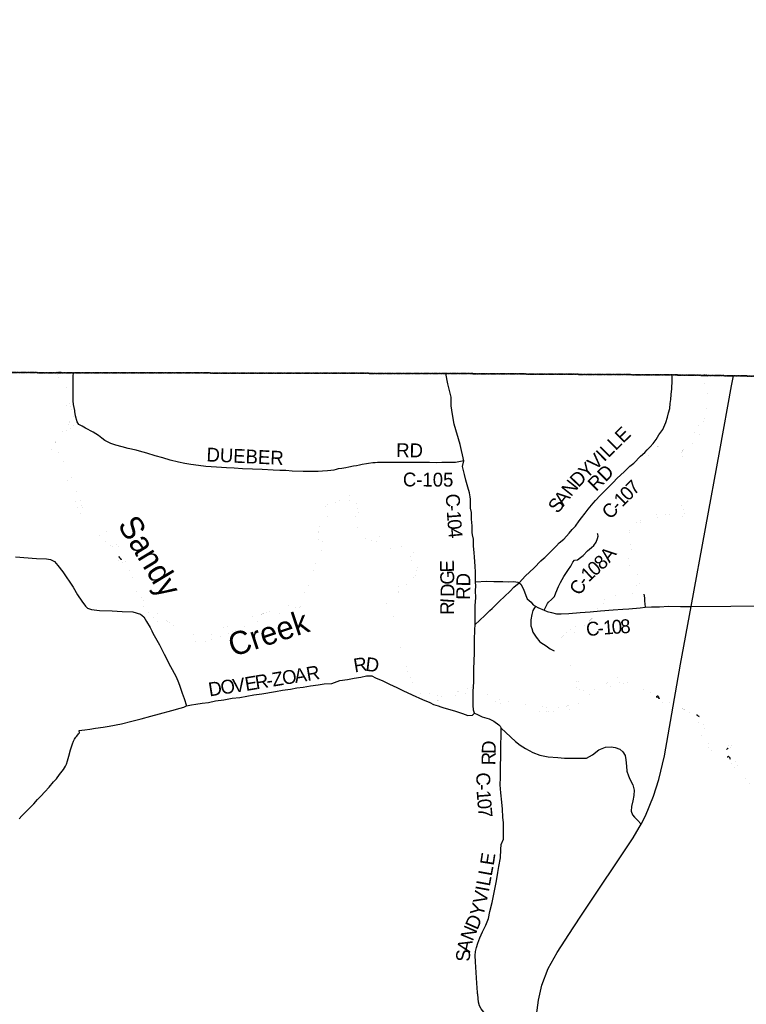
# Model space of a CAD drawing. Header units: feet. Extents: x 2045852 to 2423567, y 671180 to 1091522.
# Tile 97 of 101: x 2271494 to 2287229, y 954545 to 975887. Entities that reach past the tile are written whole.
import ezdxf
from ezdxf.enums import TextEntityAlignment as Align

# ---------------------------------------------------------------- set-up
doc = ezdxf.new("R2010")
doc.units = ezdxf.units.FT
doc.header["$MEASUREMENT"] = 0
for name, pattern in [('OhDOT_USTN3', [0.22, 0.165, -0.055]), ('rr2', [0]), ('stream', [1.4, 0.7, -0.1, 0.1, -0.1, 0.1, -0.1, 0.1, -0.1])]:
    doc.linetypes.add(name, pattern=pattern)
for name, color, linetype in [('GM_X_Adjacent_County', 7, 'OhDOT_USTN3'), ('GM_X_County', 7, 'OhDOT_USTN3'), ('GM_X_County_Road', 3, 'Continuous'), ('GM_X_County_Road_Text', 3, 'Continuous'), ('GM_X_Major_River', 5, 'stream'), ('GM_X_Major_River_Text', 5, 'Continuous'), ('GM_X_Rail_Line', 7, 'rr2'), ('GM_X_State_Route', 1, 'Continuous')]:
    doc.layers.add(name, color=color, linetype=linetype)
doc.styles.add('Style-font30', font='font30.shx')
doc.styles.add('Style-font31', font='font31.shx')

msp = doc.modelspace()

# ---------------------------------------------------------------- linework, layer by layer
at = {"layer": 'GM_X_Adjacent_County', "flags": 128}
msp.add_lwpolyline([(2299895, 1090831), (2301402, 1090840), (2307056, 1090903), (2313863, 1090917), (2318107, 1090974), (2324108, 1091056), (2326732, 1091091), (2326938, 1091094), (2328615, 1091117), (2328725, 1091118), (2331837, 1091161), (2333216, 1091180), (2335157, 1091206), (2341799, 1091296), (2342697, 1091308), (2345661, 1091348), (2348514, 1091386), (2352195, 1091435), (2355371, 1091477), (2358848, 1091522), (2358880, 1089100), (2358989, 1081862), (2359077, 1075795), (2359100, 1074264), (2359117, 1073113), (2359120, 1072859), (2359148, 1070979), (2359177, 1068988), (2359183, 1068625), (2359188, 1068297), (2359193, 1067908), (2359198, 1067596), (2359208, 1066892), (2359208, 1066873), (2359212, 1066652), (2359215, 1066419), (2359220, 1066098), (2359225, 1065775), (2359229, 1065456), (2359237, 1064898), (2359242, 1064614), (2359246, 1064329), (2359261, 1063309), (2359263, 1063113), (2359267, 1062870), (2359287, 1061492), (2359309, 1060000), (2359372, 1054688), (2359375, 1054438), (2359384, 1053642), (2359405, 1051846), (2359411, 1051373), (2359435, 1049379), (2359498, 1044029), (2359500, 1043884), (2359531, 1041219), (2359561, 1038682), (2359563, 1038569), (2359598, 1035611), (2359633, 1032629), (2359687, 1028035), (2359700, 1026946), (2359745, 1022879), (2359781, 1019525), (2359871, 1011833), (2360015, 1004509), (2360063, 1000779), (2360067, 1000349), (2360103, 996675), (2358035, 996668), (2357289, 996666), (2357095, 996665), (2356892, 996664), (2356359, 996658), (2355851, 996661), (2355627, 996660), (2355421, 996660), (2355204, 996659), (2354892, 996658), (2354604, 996657), (2354302, 996656), (2353877, 996655), (2353745, 996654), (2353507, 996653), (2353463, 996653), (2353260, 996652), (2353203, 996652), (2352940, 996651), (2351874, 996645), (2350868, 996644), (2348765, 996638), (2346532, 996634), (2344147, 996651), (2341957, 996662), (2338743, 996679), (2335510, 996692), (2333434, 996701), (2332100, 996700), (2329181, 996697), (2329152, 995411), (2329124, 994175), (2326840, 994249), (2326566, 994258), (2323302, 994364), (2318495, 994521), (2318418, 991580), (2318389, 990457), (2318357, 989169), (2318255, 985163), (2318188, 982547), (2318166, 981646), (2318061, 978159), (2317909, 973125), (2317887, 972409), (2317774, 968635), (2317750, 967874), (2315491, 967887), (2314260, 967896), (2311196, 967914), (2309088, 967943), (2304256, 968014), (2303811, 968017), (2303354, 968019), (2303003, 968024), (2302648, 968030), (2302233, 968036), (2301830, 968022), (2300069, 968049), (2296988, 968097), (2296526, 968104), (2292919, 968108), (2288216, 968150), (2287501, 968160), (2286951, 968168), (2285626, 968187), (2280722, 968218), (2272659, 968235), (2270238, 968238), (2265711, 968240), (2264331, 968240), (2260640, 968285), (2260946, 968539), (2261456, 968823), (2262477, 969650), (2262984, 969822), (2263502, 969934), (2264011, 970226), (2264085, 970742), (2263732, 971249), (2263225, 971652), (2263021, 971730), (2262781, 971821), (2262721, 971844), (2262214, 971872), (2261703, 971959), (2260105, 972490), (2259584, 972510), (2259079, 972653), (2258559, 972903), (2258050, 972955), (2257525, 973068), (2256998, 973008), (2256626, 972503), (2255796, 970471), (2255025, 968928), (2254521, 968572), (2253837, 968476), (2253355, 968407), (2252800, 968322), (2251259, 968089), (2245496, 967220), (2243670, 966925), (2240387, 966394), (2235785, 965650), (2235507, 965607), (2232817, 965186), (2232372, 965117), (2231408, 964969), (2231146, 964928), (2230233, 964788), (2224423, 963889), (2224410, 963887), (2223431, 963729), (2220392, 963239), (2216348, 962587), (2213677, 962155), (2211388, 961785), (2205329, 960811), (2204689, 960708), (2204662, 968294), (2204646, 972822), (2204646, 972877), (2204618, 980822), (2204600, 985576), (2204621, 987650), (2204548, 994125), (2204539, 995545), (2204528, 997304), (2204524, 998046), (2204498, 1002246), (2204460, 1006231), (2204446, 1007585), (2204396, 1012421), (2204391, 1012891), (2204405, 1018278), (2204394, 1019758), (2204396, 1020517), (2204379, 1020841), (2204391, 1021803), (2204388, 1022494), (2204388, 1022770), (2204388, 1022837), (2204387, 1023044), (2204303, 1026249), (2204359, 1029499), (2204344, 1030439), (2204262, 1034310), (2204255, 1035776), (2204229, 1040690), (2204199, 1046565), (2204184, 1049044), (2204131, 1055650), (2204109, 1058317), (2204108, 1058407), (2204102, 1059211), (2204097, 1059892), (2204085, 1062073), (2204074, 1062671), (2204592, 1062652), (2205426, 1062621), (2210381, 1062446), (2212081, 1062418), (2214252, 1062298), (2216024, 1062234), (2218716, 1062135), (2224371, 1061928), (2226221, 1061860), (2226856, 1061837), (2228638, 1061772), (2234873, 1061544), (2237828, 1061436), (2239174, 1061390), (2240259, 1061347), (2240479, 1061338), (2245773, 1061157), (2247613, 1061077), (2251064, 1060965), (2252022, 1060939), (2254917, 1060860), (2259350, 1060738), (2259905, 1060723), (2262136, 1060664), (2262585, 1060651), (2263022, 1060638), (2263374, 1060628), (2264164, 1060606), (2264721, 1060591), (2266030, 1060558), (2267009, 1060529), (2267101, 1064320), (2267106, 1064506), (2267184, 1067691), (2267224, 1068546), (2267310, 1072879), (2267407, 1076551), (2267570, 1083741), (2267583, 1084035), (2267594, 1084592), (2267628, 1085890), (2267674, 1087762), (2267711, 1089283), (2267778, 1090418), (2268200, 1090405), (2270733, 1090435), (2271751, 1090471), (2272585, 1090487), (2273842, 1090511), (2274067, 1090515), (2275300, 1090545), (2275354, 1090544), (2275965, 1090561), (2276111, 1090564), (2279737, 1090638), (2280571, 1090646), (2281184, 1090660), (2283974, 1090692), (2287536, 1090733), (2291695, 1090779), (2294190, 1090795), (2294565, 1090800), (2298147, 1090820), (2299145, 1090827)], close=True, dxfattribs=at)
at = {"layer": 'GM_X_County', "flags": 128}
msp.add_lwpolyline([(2243670, 966925), (2245496, 967220), (2251259, 968089), (2252800, 968322), (2253355, 968407), (2253837, 968476), (2254521, 968572), (2255025, 968928), (2255796, 970471), (2256626, 972503), (2256998, 973008), (2257525, 973068), (2258050, 972955), (2258559, 972903), (2259079, 972653), (2259584, 972510), (2260105, 972490), (2261703, 971959), (2262214, 971872), (2262721, 971844), (2262781, 971821), (2263021, 971730), (2263225, 971652), (2263732, 971249), (2264085, 970742), (2264011, 970226), (2263502, 969934), (2262984, 969822), (2262477, 969650), (2261456, 968823), (2260946, 968539), (2260640, 968285), (2264331, 968240), (2265711, 968240), (2270238, 968238), (2272659, 968235), (2280722, 968218), (2285626, 968187), (2286951, 968168), (2287501, 968160), (2288216, 968150), (2292919, 968108), (2296526, 968104), (2296479, 965356), (2296448, 963511), (2296423, 960870), (2296408, 958466), (2296367, 956057), (2296281, 950996), (2296177, 947051), (2296064, 942890), (2296028, 941568), (2295972, 939486), (2295916, 936962), (2299326, 936856), (2302575, 936812), (2308259, 936694), (2311710, 936593), (2311634, 933543), (2311541, 929080), (2311333, 919259), (2311306, 917826), (2311256, 915178), (2311236, 914088), (2311214, 912955), (2311204, 912098), (2311183, 910510), (2311162, 908662), (2311142, 906658), (2311136, 904416), (2311128, 901731), (2311015, 895934), (2310932, 888659), (2310895, 887022), (2310806, 880375), (2310724, 876069), (2310623, 872515), (2310623, 872508), (2310607, 871396), (2310502, 865439), (2310498, 865288), (2310398, 861026), (2310306, 856424), (2310248, 853220), (2310223, 851932), (2310214, 851520), (2310138, 848241), (2310114, 846712), (2310080, 844541), (2310027, 841184), (2307349, 841233), (2303948, 841296), (2299409, 841304), (2298984, 841309), (2298203, 841318), (2296152, 841341), (2293505, 841370), (2293396, 836726), (2293369, 835544), (2293369, 835523), (2293308, 832193), (2293233, 828059), (2293212, 825327), (2293118, 821627), (2293188, 821552), (2293117, 818552), (2293112, 818342), (2293053, 815903), (2293041, 815366), (2293031, 814619), (2293029, 814434), (2293026, 814182), (2293020, 810701), (2293017, 808570), (2288312, 808685), (2287694, 808712), (2286396, 808723), (2285052, 808754), (2284511, 808769), (2281941, 808765), (2278607, 808857), (2275865, 808932), (2274807, 808927), (2272383, 808997), (2271583, 809017), (2268756, 809074), (2267589, 809085), (2266460, 809129), (2265363, 809148), (2262276, 809213), (2258356, 809339), (2255913, 809419), (2251689, 809473), (2251380, 809474), (2247789, 809509), (2244622, 809597), (2241725, 809678), (2240904, 809686), (2239933, 809721), (2237881, 809768), (2235157, 809813), (2235108, 809832), (2235024, 809841), (2234824, 809845), (2234064, 809837), (2233946, 809839), (2233091, 809852), (2227551, 809935), (2226694, 809947), (2224069, 810043), (2222591, 810077), (2216385, 810247), (2216269, 810252), (2215989, 810263), (2213519, 810293), (2213627, 817102), (2213655, 818136), (2213726, 820713), (2213805, 823202), (2213815, 823503), (2213879, 825865), (2213899, 826592), (2213910, 827017), (2213920, 827376), (2213958, 828780), (2214067, 832866), (2214085, 833647), (2214161, 837071), (2214172, 837601), (2214173, 837651), (2214280, 842456), (2214325, 844752), (2214394, 848299), (2214406, 850297), (2214439, 851037), (2214443, 851558), (2214446, 852454), (2214462, 853287), (2214476, 853629), (2214493, 853816), (2214491, 853997), (2214499, 854314), (2214510, 854746), (2214525, 855349), (2214553, 855578), (2214547, 856204), (2214657, 859704), (2214652, 860056), (2214703, 861291), (2214685, 861780), (2214689, 861870), (2214692, 861891), (2214706, 862018), (2214722, 862314), (2214713, 862358), (2214760, 863784), (2213059, 863767), (2212338, 863778), (2207729, 863916), (2205877, 863971), (2201653, 864097), (2200260, 864139), (2197000, 864235), (2196205, 864256), (2196155, 864257), (2196092, 864258), (2195885, 864274), (2195196, 864286), (2194935, 864288), (2191445, 864378), (2189480, 864425), (2188982, 864436), (2188457, 864449), (2187922, 864462), (2187925, 864628), (2187948, 865755), (2187948, 866033), (2188007, 867963), (2188110, 871364), (2188124, 871834), (2188182, 873967), (2188318, 879030), (2188403, 882186), (2188476, 886476), (2188490, 887264), (2188495, 887582), (2188532, 889441), (2188560, 890861), (2188613, 891479), (2190605, 891425), (2191120, 891411), (2193461, 891346), (2197423, 891265), (2199208, 891260), (2199586, 891258), (2199593, 891663), (2199711, 897821), (2199775, 901222), (2199836, 904425), (2199869, 906089), (2199891, 907113), (2199947, 909708), (2200006, 912318), (2200087, 915212), (2200143, 917325), (2200155, 917813), (2200338, 924556), (2200392, 926843), (2200484, 930897), (2200489, 931164), (2200543, 933850), (2200339, 933858), (2200406, 936209), (2200436, 937271), (2200493, 940261), (2200529, 942562), (2200560, 945010), (2200580, 945814), (2200683, 949897), (2200730, 951733), (2200755, 952721), (2200835, 955808), (2200883, 957242), (2200924, 958023), (2200215, 958030), (2199395, 958038), (2199385, 959902), (2202793, 960436), (2203294, 960508), (2204689, 960708), (2205329, 960811), (2211388, 961785), (2213677, 962155), (2216348, 962587), (2220392, 963239), (2223431, 963729), (2224410, 963887), (2224423, 963889), (2230233, 964788), (2231146, 964928), (2231408, 964969), (2232372, 965117), (2232817, 965186), (2235507, 965607), (2235785, 965650), (2240387, 966394)], close=True, dxfattribs=at)
at = {"layer": 'GM_X_County_Road', "flags": 128}
for points in [[(2272689, 967396), (2272688, 967402), (2272687, 967413), (2272660, 967543), (2272655, 967627), (2272652, 967774), (2272655, 967896), (2272651, 968048), (2272654, 968157), (2272659, 968235)], [(2281114, 966324), (2281032, 966678), (2280906, 967123), (2280867, 967327), (2280838, 967520), (2280838, 967708), (2280763, 967994), (2280722, 968218)], [(2282310, 963680), (2282450, 963834), (2282536, 963912), (2282633, 964008), (2282781, 964160), (2282838, 964205), (2282865, 964230), (2282945, 964306), (2283049, 964408), (2283121, 964479), (2283179, 964546), (2283280, 964630), (2283394, 964757), (2283461, 964834), (2283530, 964911), (2283612, 965021), (2283664, 965089), (2283737, 965189), (2283807, 965280), (2283915, 965405), (2283961, 965463), (2284067, 965572), (2284168, 965678), (2284257, 965768), (2284348, 965856), (2284435, 965946), (2284588, 966090), (2284706, 966206), (2284792, 966277), (2284939, 966424), (2285032, 966502), (2285084, 966562), (2285146, 966625), (2285214, 966702), (2285275, 966789), (2285337, 966886), (2285421, 967006), (2285487, 967157), (2285521, 967275), (2285547, 967364), (2285572, 967460), (2285584, 967569), (2285592, 967655), (2285606, 967762), (2285617, 967885), (2285624, 968064), (2285626, 968113), (2285626, 968187)], [(2281114, 966324), (2280932, 966289), (2280787, 966286), (2280637, 966289), (2280527, 966285), (2280368, 966286), (2280152, 966290), (2280055, 966287), (2279921, 966288), (2279761, 966292), (2279568, 966290), (2279436, 966291), (2279317, 966286), (2279241, 966287), (2279195, 966283), (2279145, 966278), (2279049, 966267), (2279007, 966259), (2278911, 966244), (2278855, 966231), (2278789, 966219), (2278726, 966210), (2278622, 966187), (2278554, 966172), (2278468, 966159), (2278394, 966153), (2278346, 966134), (2278296, 966122), (2278234, 966119), (2278160, 966106), (2278048, 966101), (2277955, 966096), (2277825, 966093), (2277631, 966095), (2277396, 966101), (2277259, 966116), (2277131, 966118), (2276981, 966123), (2276748, 966135), (2276537, 966143), (2276317, 966153), (2276138, 966165), (2275973, 966171), (2275755, 966185), (2275526, 966201), (2275369, 966222), (2275197, 966244), (2275072, 966267), (2274934, 966296), (2274755, 966340), (2274594, 966387), (2274431, 966433), (2274244, 966492), (2274085, 966532), (2274013, 966553), (2273840, 966592), (2273713, 966629), (2273573, 966662), (2273470, 966701), (2273335, 966764), (2273276, 966819), (2273202, 966877), (2273085, 966948), (2272919, 967034), (2272847, 967074), (2272778, 967109), (2272738, 967169), (2272700, 967303), (2272689, 967396)], [(2281368, 963699), (2281365, 963911), (2281360, 964040), (2281344, 964236), (2281336, 964336), (2281325, 964474), (2281319, 964625), (2281303, 964719), (2281295, 964771), (2281295, 964915), (2281277, 965059), (2281276, 965204), (2281260, 965296), (2281255, 965418), (2281254, 965492), (2281246, 965544), (2281236, 965634), (2281202, 965752), (2281159, 965905), (2281128, 966030), (2281081, 966201), (2281114, 966324)], [(2282926, 963229), (2282944, 963263), (2283012, 963320), (2283078, 963387), (2283107, 963464), (2283160, 963601), (2283206, 963691), (2283276, 963818), (2283321, 963886), (2283380, 963973), (2283430, 964041), (2283475, 964132), (2283507, 964175), (2283573, 964180), (2283636, 964232), (2283698, 964275), (2283791, 964375), (2283877, 964447), (2283925, 964493), (2283981, 964564), (2284010, 964645), (2284020, 964692), (2284016, 964732), (2284007, 964749)], [(2271405, 964247), (2271858, 964210), (2272076, 964200), (2272161, 964183), (2272247, 964143), (2272323, 964058), (2272426, 963919), (2272649, 963589), (2272745, 963422), (2272838, 963283), (2272918, 963174), (2272965, 963131), (2273051, 963105), (2273219, 963079), (2273496, 963071), (2273710, 963058), (2273947, 963050), (2274107, 963000), (2274179, 962941), (2274242, 962846), (2274318, 962711), (2274357, 962638)], [(2281330, 961631), (2281330, 961692), (2281331, 961818), (2281339, 961980), (2281344, 962162), (2281344, 962167), (2281344, 962414), (2281344, 962512), (2281347, 962594), (2281350, 962665), (2281357, 962774), (2281449, 962862), (2281573, 962977), (2281677, 963084), (2281725, 963127), (2281778, 963174), (2281887, 963285), (2281994, 963382), (2282113, 963503), (2282193, 963587), (2282310, 963680)], [(2281357, 962774), (2281358, 962917), (2281358, 963065), (2281358, 963122), (2281357, 963190), (2281369, 963357), (2281367, 963516), (2281369, 963608), (2281368, 963699)], [(2281368, 963699), (2281602, 963716), (2281760, 963708), (2281808, 963706), (2281955, 963706), (2282081, 963703), (2282198, 963707), (2282283, 963695), (2282310, 963680)], [(2282310, 963680), (2282347, 963649), (2282404, 963541), (2282455, 963404), (2282486, 963337), (2282568, 963262), (2282586, 963239), (2282587, 963237)], [(2285007, 963435), (2285022, 963355), (2285027, 963283), (2285032, 963223), (2285041, 963153)], [(2282661, 963177), (2282609, 963079), (2282582, 962993), (2282565, 962882), (2282561, 962818), (2282566, 962749), (2282588, 962694), (2282605, 962612), (2282682, 962503), (2282757, 962403), (2282780, 962389)], [(2282587, 963237), (2282616, 963201), (2282661, 963177), (2282717, 963145), (2282851, 963091), (2282920, 963061), (2283011, 963038), (2283119, 963012), (2283223, 963011), (2283386, 963017), (2283629, 963039), (2283845, 963051), (2284070, 963072), (2284345, 963097), (2284555, 963107), (2284686, 963117), (2284928, 963136), (2285041, 963153), (2285173, 963158), (2285352, 963163), (2285543, 963173), (2285808, 963169), (2285927, 963168), (2285932, 963168), (2285934, 963168)], [(2282851, 963091), (2282897, 963174), (2282926, 963229)], [(2285934, 963168), (2286033, 963170)], [(2274357, 962638), (2274358, 962636), (2274407, 962542), (2274519, 962337), (2274624, 962131), (2274757, 961867), (2274876, 961658), (2274918, 961559), (2274954, 961461), (2275011, 961291), (2275053, 961172), (2275106, 961012)], [(2282780, 962389), (2282781, 962388), (2282895, 962318), (2282982, 962249), (2283066, 962207)], [(2275106, 961012), (2275106, 961012), (2275214, 961033), (2275312, 961050), (2275449, 961075), (2275585, 961087), (2275733, 961120), (2275917, 961148), (2276095, 961180), (2276260, 961197), (2276562, 961254), (2276738, 961278), (2277035, 961327), (2277187, 961353), (2277355, 961374), (2277495, 961408), (2277633, 961419), (2277793, 961445), (2277956, 961472), (2278090, 961488), (2278256, 961501), (2278428, 961561), (2278596, 961585), (2278740, 961612), (2278879, 961638), (2279005, 961663), (2279077, 961666), (2279119, 961666), (2279202, 961625), (2279355, 961558), (2279502, 961483), (2279663, 961411), (2279790, 961350), (2279997, 961251), (2280215, 961151), (2280374, 961087), (2280454, 961047), (2280553, 961012), (2280613, 960995), (2280655, 960979), (2280780, 960942), (2280911, 960907), (2281080, 960847), (2281202, 960806), (2281303, 960811), (2281341, 960856)], [(2281341, 960856), (2281319, 960918), (2281316, 961030), (2281317, 961328), (2281331, 961533), (2281330, 961630), (2281330, 961631)], [(2271485, 958567), (2271542, 958631), (2271592, 958682), (2271658, 958747), (2271737, 958828), (2271799, 958892), (2271876, 958981), (2271954, 959056), (2272037, 959153), (2272132, 959251), (2272228, 959364), (2272289, 959435), (2272358, 959525), (2272442, 959637), (2272485, 959707), (2272507, 959747), (2272532, 959824), (2272559, 959920), (2272596, 960061), (2272639, 960194), (2272661, 960250), (2272680, 960290), (2272708, 960333), (2272730, 960359), (2272771, 960406), (2272789, 960428), (2272783, 960482), (2272841, 960487), (2272901, 960497), (2273011, 960510), (2273135, 960532), (2273298, 960551), (2273432, 960572), (2273700, 960621), (2273926, 960679), (2274122, 960732), (2274334, 960790), (2274520, 960842), (2274788, 960914), (2274972, 960964), (2275052, 960989), (2275106, 961012)], [(2281341, 960856), (2281409, 960824), (2281506, 960777), (2281664, 960732), (2281763, 960681), (2281870, 960604), (2281896, 960576), (2281921, 960528)], [(2281411, 954778), (2281410, 954798), (2281393, 955002), (2281380, 955231), (2281363, 955468), (2281359, 955606), (2281365, 955693), (2281387, 955777), (2281414, 955873), (2281458, 955985), (2281517, 956113), (2281588, 956260), (2281644, 956404), (2281679, 956560), (2281725, 956749), (2281784, 957042), (2281821, 957224), (2281852, 957404), (2281872, 957529), (2281907, 957721), (2281913, 957898), (2281921, 958008), (2281971, 958121), (2281969, 958313), (2281970, 958475), (2281955, 958603), (2281949, 958774), (2281932, 958926), (2281912, 959132), (2281902, 959299), (2281905, 959461), (2281907, 959642), (2281916, 959981), (2281916, 960197), (2281921, 960340), (2281922, 960440), (2281923, 960486), (2281921, 960528)], [(2281921, 960528), (2281921, 960528), (2282024, 960435), (2282234, 960240), (2282331, 960161), (2282450, 960088), (2282604, 960005), (2282756, 959945), (2282939, 959912), (2283148, 959892), (2283289, 959878), (2283457, 959883), (2283643, 959877), (2283772, 959882), (2283901, 959954), (2284035, 960059), (2284181, 960115), (2284301, 960128), (2284391, 960113), (2284492, 960072), (2284555, 960014), (2284605, 959938), (2284622, 959846), (2284638, 959706), (2284643, 959598), (2284678, 959496), (2284710, 959428), (2284770, 959304), (2284801, 959184), (2284792, 959070), (2284771, 958955), (2284742, 958833), (2284733, 958735), (2284762, 958653), (2284812, 958599), (2284871, 958539), (2284952, 958451)], [(2281462, 953935), (2281465, 953945), (2281477, 953962), (2281523, 954027), (2281580, 954095), (2281606, 954167), (2281612, 954212), (2281612, 954252), (2281591, 954316), (2281546, 954378), (2281490, 954449), (2281454, 954509), (2281431, 954593), (2281413, 954758), (2281411, 954778)]]:
    msp.add_lwpolyline(points, dxfattribs=at)
at = {"layer": 'GM_X_Major_River'}
for p, q in [((2272393, 968238), (2272296, 968238)), ((2286390, 968178), (2286313, 968179)), ((2273698, 964181), (2273644, 964245)), ((2285318, 961229), (2285281, 961213)), ((2285281, 961213), (2285349, 961176)), ((2285349, 961176), (2285318, 961229)), ((2286219, 960770), (2286158, 960816)), ((2286836, 960097), (2286800, 960066)), ((2286847, 959915), (2286816, 959900)), ((2286891, 959875), (2286847, 959915)), ((2286874, 959864), (2286891, 959875))]:
    msp.add_line(p, q, dxfattribs=at)
at = {"layer": 'GM_X_Major_River', "ltscale": 0.333, "const_width": 0.18, "flags": 128}
for points in [[(2272296, 968238), (2272332, 968164), (2272356, 968100), (2272386, 968038), (2272417, 967972), (2272435, 967912), (2272441, 967862), (2272448, 967802), (2272462, 967734), (2272478, 967670), (2272487, 967606), (2272497, 967542), (2272509, 967478), (2272540, 967410), (2272564, 967344), (2272588, 967276), (2272589, 967216), (2272573, 967150), (2272553, 967100), (2272488, 967049), (2272420, 967021), (2272358, 967005), (2272292, 966982), (2272228, 966962), (2272183, 966908), (2272169, 966843), (2272163, 966779), (2272164, 966715), (2272174, 966637), (2272180, 966579), (2272189, 966525), (2272207, 966453), (2272235, 966387), (2272324, 966252), (2272374, 966182), (2272421, 966118), (2272459, 966052), (2272489, 965990), (2272508, 965932), (2272536, 965865), (2272558, 965809), (2272588, 965747), (2272611, 965677), (2272633, 965623), (2272651, 965555), (2272676, 965485), (2272710, 965399), (2272741, 965325), (2272763, 965271), (2272793, 965203), (2272828, 965137), (2272888, 965076), (2272999, 964944), (2273053, 964890), (2273105, 964825), (2273151, 964765), (2273216, 964719), (2273266, 964676), (2273330, 964612), (2273388, 964556), (2273455, 964494), (2273519, 964443), (2273559, 964383), (2273578, 964321), (2273592, 964247), (2273596, 964183), (2273601, 964129), (2273609, 964077), (2273621, 964001), (2273638, 963921), (2273660, 963859), (2273690, 963807), (2273735, 963729), (2273769, 963659), (2273799, 963593), (2273848, 963524), (2273894, 963454), (2273954, 963384), (2274017, 963320), (2274087, 963251), (2274147, 963201), (2274194, 963147), (2274232, 963091), (2274298, 963022), (2274357, 962958), (2274429, 962896), (2274485, 962835), (2274545, 962779), (2274604, 962731), (2274666, 962674), (2274730, 962636), (2274780, 962610), (2274846, 962570), (2274917, 962539), (2274975, 962519), (2275031, 962497), (2275095, 962472), (2275173, 962440), (2275223, 962422), (2275293, 962409), (2275357, 962405)], [(2275506, 962532), (2275440, 962540), (2275386, 962541), (2275326, 962539), (2275222, 962559), (2275148, 962586), (2275088, 962614), (2275028, 962646), (2274974, 962671), (2274904, 962699), (2274852, 962731), (2274799, 962758), (2274741, 962806), (2274669, 962860), (2274607, 962893), (2274549, 962943), (2274478, 963009), (2274412, 963062), (2274342, 963122), (2274277, 963176), (2274219, 963246), (2274167, 963309), (2274110, 963381), (2274058, 963445), (2274018, 963515), (2273991, 963589), (2273971, 963659), (2273945, 963728), (2273930, 963788), (2273904, 963856), (2273874, 963920), (2273843, 963988), (2273817, 964050), (2273797, 964106), (2273776, 964172), (2273744, 964242), (2273724, 964312), (2273703, 964366), (2273661, 964428), (2273609, 964499), (2273574, 964559), (2273504, 964643), (2273446, 964707), (2273391, 964778), (2273339, 964824), (2273277, 964886), (2273202, 964943), (2273138, 964989), (2273080, 965049), (2273014, 965106), (2272953, 965170), (2272895, 965232), (2272865, 965296), (2272844, 965352), (2272824, 965406), (2272804, 965464), (2272776, 965528), (2272755, 965581), (2272735, 965639), (2272717, 965709), (2272704, 965765), (2272682, 965841), (2272648, 965901), (2272623, 965971), (2272583, 966039), (2272549, 966105), (2272512, 966183), (2272470, 966247), (2272436, 966302), (2272397, 966368), (2272365, 966422), (2272337, 966478), (2272306, 966542), (2272280, 966612), (2272270, 966676), (2272269, 966748), (2272275, 966816), (2272293, 966884), (2272338, 966948), (2272406, 966957), (2272476, 966969), (2272544, 966998), (2272616, 967038), (2272669, 967086), (2272693, 967153), (2272687, 967221), (2272666, 967287), (2272640, 967347), (2272626, 967417), (2272611, 967483), (2272587, 967550), (2272567, 967618), (2272556, 967684), (2272544, 967754), (2272534, 967820), (2272505, 967890), (2272491, 967964), (2272474, 968024), (2272456, 968094), (2272424, 968166), (2272393, 968238)], [(2286313, 968179), (2286316, 968080), (2286318, 967954), (2286316, 967902), (2286311, 967825), (2286301, 967753), (2286298, 967699), (2286292, 967637), (2286287, 967559), (2286280, 967506), (2286270, 967456), (2286258, 967406), (2286251, 967344), (2286240, 967275), (2286222, 967215), (2286211, 967163), (2286191, 967109), (2286173, 967058), (2286142, 966988), (2286107, 966915), (2286067, 966845), (2286029, 966794), (2285998, 966742), (2285950, 966685), (2285917, 966631), (2285865, 966576), (2285832, 966510), (2285790, 966455), (2285732, 966397), (2285671, 966340), (2285613, 966279), (2285548, 966237), (2285488, 966194), (2285426, 966141), (2285425, 966075), (2285433, 966025), (2285446, 965955), (2285463, 965883), (2285469, 965823), (2285470, 965773), (2285496, 965705), (2285537, 965627), (2285572, 965561), (2285606, 965485), (2285663, 965412), (2285714, 965346), (2285757, 965278), (2285775, 965206), (2285712, 965158), (2285639, 965159), (2285571, 965162), (2285503, 965160), (2285435, 965165), (2285367, 965160), (2285297, 965156), (2285229, 965147), (2285165, 965130), (2285097, 965110), (2285027, 965071), (2284955, 965048), (2284887, 965011), (2284816, 964961), (2284756, 964894), (2284715, 964827), (2284691, 964767), (2284678, 964713), (2284662, 964650), (2284653, 964576), (2284657, 964490), (2284664, 964438), (2284669, 964372), (2284670, 964250), (2284672, 964182), (2284679, 964115), (2284698, 964045), (2284706, 963995), (2284729, 963925), (2284759, 963858), (2284794, 963786), (2284827, 963724), (2284845, 963656), (2284844, 963606), (2284826, 963537), (2284801, 963487), (2284739, 963422), (2284675, 963404), (2284609, 963407), (2284539, 963408), (2284511, 963414)], [(2286342, 967284), (2286357, 967357), (2286369, 967421), (2286382, 967489), (2286385, 967554), (2286391, 967620), (2286392, 967676), (2286392, 967726), (2286389, 967792), (2286386, 967870), (2286386, 967926), (2286383, 967990), (2286385, 968041), (2286388, 968093), (2286390, 968178)], [(2283319, 962481), (2283315, 962485), (2283370, 962541), (2283440, 962574), (2283506, 962597), (2283568, 962640), (2283638, 962702), (2283707, 962751), (2283761, 962786), (2283825, 962848), (2283890, 962913), (2283950, 962978), (2284019, 963047), (2284069, 963111), (2284108, 963178), (2284160, 963246), (2284227, 963291), (2284293, 963328), (2284359, 963347), (2284431, 963339), (2284496, 963344), (2284564, 963339), (2284636, 963331), (2284698, 963332), (2284762, 963340), (2284822, 963379), (2284869, 963442), (2284893, 963512), (2284910, 963582), (2284912, 963632), (2284907, 963701), (2284897, 963751), (2284876, 963823), (2284859, 963889), (2284845, 963957), (2284826, 964029), (2284816, 964079), (2284791, 964153), (2284776, 964207), (2284766, 964267), (2284749, 964335), (2284739, 964391), (2284732, 964441), (2284730, 964495), (2284727, 964563), (2284726, 964627), (2284726, 964691), (2284745, 964754), (2284781, 964804), (2284818, 964858), (2284876, 964921), (2284936, 964980), (2285007, 965013), (2285075, 965049), (2285141, 965076), (2285209, 965087), (2285277, 965091), (2285345, 965104), (2285398, 965098), (2285462, 965099), (2285528, 965094), (2285590, 965098), (2285654, 965105), (2285726, 965098), (2285796, 965094), (2285856, 965117), (2285886, 965179), (2285873, 965253), (2285844, 965319), (2285790, 965385), (2285733, 965456), (2285680, 965526), (2285638, 965590), (2285593, 965658), (2285556, 965723), (2285531, 965795), (2285521, 965845), (2285508, 965915), (2285496, 965983), (2285485, 966054), (2285487, 966112), (2285536, 966170), (2285602, 966203), (2285666, 966248), (2285720, 966274), (2285775, 966335), (2285837, 966406), (2285884, 966458), (2285922, 966525), (2285965, 966585), (2286027, 966658), (2286086, 966725), (2286140, 966781), (2286179, 966848), (2286219, 966912), (2286238, 966975), (2286262, 967035), (2286289, 967110), (2286307, 967168), (2286322, 967218), (2286342, 967284)], [(2280037, 964312), (2280001, 964376), (2279943, 964429), (2279874, 964463), (2279812, 964469), (2279750, 964468), (2279680, 964482), (2279610, 964495), (2279548, 964523), (2279478, 964571), (2279412, 964622), (2279346, 964652), (2279272, 964688), (2279204, 964689), (2279137, 964705), (2279075, 964725), (2279007, 964788), (2278965, 964856), (2278930, 964926), (2278900, 964994), (2278884, 965048), (2278869, 965110), (2278847, 965182), (2278829, 965246), (2278812, 965320), (2278798, 965386), (2278770, 965452), (2278721, 965517), (2278655, 965569), (2278585, 965613), (2278523, 965636), (2278471, 965634), (2278407, 965606), (2278351, 965577), (2278285, 965531), (2278246, 965481), (2278184, 965420), (2278146, 965366), (2278103, 965306), (2278067, 965239), (2278047, 965175), (2278028, 965101), (2278006, 965031), (2277993, 964967), (2277977, 964899), (2277973, 964838), (2277972, 964768), (2277966, 964700), (2277962, 964650), (2277955, 964588), (2277951, 964526), (2277939, 964464), (2277928, 964400), (2277926, 964330), (2277924, 964252), (2277917, 964200), (2277903, 964121), (2277887, 964047), (2277874, 963981), (2277854, 963915), (2277829, 963839), (2277807, 963788), (2277775, 963718), (2277750, 963652), (2277736, 963594), (2277696, 963522), (2277669, 963471), (2277629, 963419), (2277587, 963357), (2277545, 963305), (2277468, 963256), (2277414, 963232), (2277342, 963201), (2277268, 963191), (2277202, 963184), (2277150, 963170), (2277083, 963140), (2277017, 963115), (2276957, 963079), (2276903, 963059), (2276849, 963032), (2276787, 963026), (2276719, 962992), (2276650, 962973), (2276584, 962957), (2276530, 962942), (2276460, 962916), (2276386, 962886), (2276320, 962871), (2276250, 962845), (2276183, 962826), (2276115, 962792), (2276057, 962770), (2275985, 962737), (2275911, 962707), (2275845, 962670), (2275776, 962630), (2275724, 962601), (2275670, 962561), (2275592, 962541), (2275506, 962532)], [(2276162, 962644), (2276157, 962654), (2276233, 962690), (2276291, 962713), (2276359, 962743), (2276435, 962770), (2276517, 962792), (2276592, 962819), (2276654, 962847), (2276724, 962881), (2276784, 962904), (2276860, 962930), (2276928, 962947), (2277003, 962973), (2277057, 962991), (2277127, 963022), (2277215, 963056), (2277285, 963069), (2277337, 963087), (2277403, 963120), (2277478, 963142), (2277556, 963146), (2277624, 963183), (2277680, 963249), (2277719, 963318), (2277749, 963368), (2277783, 963436), (2277800, 963496), (2277822, 963564), (2277848, 963615), (2277869, 963689), (2277887, 963765), (2277909, 963835), (2277934, 963911), (2277948, 963979), (2277959, 964044), (2277973, 964098), (2277993, 964172), (2278004, 964236), (2278010, 964290), (2278018, 964356), (2278029, 964416), (2278037, 964476), (2278049, 964551), (2278054, 964601), (2278062, 964665), (2278074, 964715), (2278092, 964769), (2278103, 964823), (2278111, 964879), (2278117, 964947), (2278126, 965013), (2278144, 965084), (2278168, 965136), (2278195, 965204), (2278227, 965274), (2278268, 965337), (2278316, 965399), (2278380, 965459), (2278446, 965486), (2278517, 965512), (2278580, 965499), (2278648, 965455), (2278698, 965381), (2278724, 965315), (2278739, 965245), (2278751, 965177), (2278762, 965107), (2278778, 965037), (2278792, 964967), (2278809, 964901), (2278829, 964829), (2278867, 964765), (2278916, 964702), (2278966, 964640), (2279030, 964618), (2279094, 964605), (2279154, 964589), (2279208, 964589), (2279274, 964572), (2279338, 964562), (2279398, 964526), (2279471, 964471), (2279539, 964427), (2279607, 964413), (2279679, 964416), (2279753, 964408), (2279823, 964403), (2279887, 964383), (2279935, 964315), (2279962, 964247), (2279976, 964177), (2279986, 964113), (2279981, 964041), (2279981, 963991), (2279955, 963927), (2279922, 963857), (2279870, 963794), (2279804, 963724), (2279763, 963673), (2279713, 963611)], [(2273644, 964245), (2273622, 964193), (2273637, 964123), (2273659, 964051), (2273681, 963983), (2273712, 963919), (2273726, 963867), (2273756, 963801), (2273785, 963736), (2273823, 963668), (2273869, 963600), (2273885, 963656), (2273857, 963720), (2273830, 963786)], [(2280779, 961257), (2280711, 961233), (2280643, 961216), (2280579, 961224), (2280513, 961235), (2280443, 961243), (2280383, 961269), (2280323, 961318), (2280271, 961384), (2280204, 961454), (2280150, 961518), (2280114, 961581), (2280049, 961653), (2280027, 961719), (2280003, 961781), (2279982, 961833), (2279962, 961901), (2279942, 961971), (2279925, 962023), (2279905, 962093), (2279893, 962167), (2279878, 962239), (2279854, 962297), (2279826, 962361), (2279807, 962433), (2279787, 962484), (2279759, 962554), (2279732, 962618), (2279702, 962684), (2279688, 962742), (2279653, 962814), (2279619, 962884), (2279603, 962936), (2279580, 963014), (2279564, 963096), (2279549, 963166), (2279551, 963230), (2279563, 963292), (2279604, 963354), (2279638, 963405), (2279686, 963467), (2279749, 963529), (2279815, 963584), (2279863, 963636), (2279918, 963696), (2279980, 963745), (2280032, 963791), (2280070, 963861), (2280089, 963928), (2280107, 963994), (2280115, 964044), (2280112, 964118), (2280096, 964184), (2280070, 964248), (2280037, 964312)], [(2273830, 963786), (2273820, 963790), (2273798, 963854), (2273790, 963922), (2273763, 963990), (2273733, 964056), (2273719, 964120), (2273698, 964181)], [(2279713, 963611), (2279659, 963547), (2279594, 963482), (2279534, 963432), (2279486, 963376), (2279461, 963309), (2279451, 963259), (2279439, 963193), (2279444, 963123), (2279454, 963059), (2279482, 962997), (2279497, 962927), (2279503, 962877), (2279544, 962737), (2279582, 962672), (2279608, 962606), (2279633, 962550), (2279679, 962488), (2279701, 962436), (2279734, 962366), (2279746, 962296), (2279754, 962230), (2279789, 962160), (2279809, 962096), (2279829, 962022), (2279846, 961954), (2279858, 961890), (2279874, 961824), (2279903, 961750), (2279939, 961689), (2279959, 961623), (2279984, 961553), (2280026, 961489), (2280056, 961417), (2280115, 961343), (2280171, 961284), (2280227, 961232), (2280294, 961188), (2280360, 961162), (2280428, 961141), (2280478, 961131), (2280554, 961130), (2280620, 961134), (2280676, 961138), (2280802, 961194)], [(2284511, 963414), (2284447, 963414), (2284395, 963407), (2284331, 963396), (2284277, 963374), (2284209, 963349), (2284141, 963302), (2284068, 963240), (2284030, 963175), (2283981, 963104), (2283935, 963040), (2283869, 962983), (2283808, 962918), (2283756, 962870), (2283689, 962827), (2283617, 962786), (2283555, 962744), (2283487, 962707), (2283421, 962666), (2283356, 962619), (2283288, 962569), (2283242, 962508), (2283207, 962448), (2283189, 962397), (2283182, 962347), (2283175, 962267), (2283179, 962197), (2283192, 962145), (2283218, 962079), (2283243, 962027), (2283284, 961945), (2283344, 961880), (2283407, 961816), (2283468, 961750), (2283501, 961681), (2283523, 961613), (2283544, 961549), (2283554, 961487), (2283553, 961437), (2283551, 961384), (2283546, 961308), (2283538, 961258), (2283529, 961196), (2283510, 961131), (2283466, 961069), (2283392, 961026), (2283332, 961006), (2283282, 961003), (2283210, 960986), (2283138, 960976), (2283088, 960967), (2283016, 960972), (2282944, 960982), (2282878, 960987), (2282811, 961003), (2282741, 961022), (2282675, 961043), (2282624, 961053), (2282556, 961060), (2282506, 961074), (2282448, 961031), (2282384, 961017), (2282324, 961032), (2282256, 961055), (2282189, 961071), (2282127, 961086), (2282065, 961106), (2282002, 961121), (2281866, 961168), (2281797, 961195), (2281727, 961215), (2281677, 961232), (2281604, 961266), (2281534, 961315), (2281467, 961349), (2281407, 961378), (2281336, 961404), (2281262, 961413), (2281192, 961392), (2281140, 961380), (2281074, 961351), (2281001, 961324), (2280939, 961304), (2280871, 961291), (2280802, 961271)], [(2275357, 962405), (2275439, 962402), (2275505, 962408), (2275561, 962418), (2275635, 962443), (2275709, 962471), (2275776, 962494), (2275832, 962516), (2275886, 962536), (2275960, 962565), (2276028, 962595), (2276088, 962618), (2276162, 962644)], [(2283603, 961467), (2283596, 961541), (2283594, 961591), (2283585, 961641), (2283570, 961701), (2283540, 961755), (2283477, 961823), (2283420, 961890), (2283370, 961952), (2283313, 962012), (2283290, 962080), (2283260, 962147), (2283251, 962210), (2283237, 962280), (2283242, 962350), (2283269, 962414), (2283319, 962481)], [(2280802, 961194), (2280867, 961215), (2280939, 961241), (2280997, 961250), (2281065, 961269), (2281133, 961279), (2281183, 961288), (2281235, 961292), (2281303, 961291), (2281372, 961284), (2281436, 961270), (2281498, 961247), (2281567, 961207), (2281635, 961174), (2281696, 961140), (2281760, 961117), (2281832, 961092), (2281889, 961064), (2281955, 961041), (2282024, 961007), (2282098, 960976), (2282164, 960956), (2282243, 960943), (2282299, 960934), (2282349, 960928), (2282405, 960921), (2282469, 960915), (2282531, 960912), (2282584, 960908), (2282660, 960903), (2282724, 960900), (2282792, 960898), (2282860, 960893), (2282928, 960891), (2282997, 960894), (2283063, 960899), (2283131, 960905), (2283193, 960914), (2283271, 960919), (2283337, 960927), (2283403, 960940), (2283477, 960975), (2283537, 961013), (2283600, 961068), (2283640, 961133), (2283687, 961195), (2283729, 961248), (2283799, 961269), (2283849, 961267), (2283921, 961276), (2283989, 961280), (2284059, 961289), (2284125, 961316), (2284191, 961352), (2284251, 961401), (2284308, 961462), (2284374, 961513), (2284440, 961537), (2284510, 961524), (2284574, 961502), (2284641, 961461), (2284701, 961425), (2284768, 961390), (2284818, 961364), (2284881, 961335), (2284939, 961309), (2285011, 961274), (2285080, 961239), (2285148, 961211), (2285215, 961160), (2285287, 961126), (2285354, 961099), (2285412, 961093), (2285462, 961098), (2285534, 961087), (2285601, 961067), (2285665, 961048), (2285739, 961018), (2285790, 960989), (2285840, 960957), (2285902, 960926), (2285957, 960894), (2286023, 960849), (2286086, 960795), (2286139, 960727), (2286183, 960662), (2286222, 960582), (2286245, 960520), (2286263, 960458), (2286262, 960388), (2286275, 960320), (2286293, 960250), (2286334, 960180), (2286387, 960120), (2286449, 960061), (2286518, 960017), (2286590, 959984), (2286641, 959964), (2286713, 959967)], [(2288407, 958208), (2288380, 958277), (2288359, 958329), (2288329, 958393), (2288308, 958445), (2288279, 958517), (2288247, 958584), (2288220, 958660), (2288187, 958714), (2288139, 958780), (2288080, 958851), (2288015, 958915), (2287955, 958959), (2287882, 959006), (2287812, 959039), (2287761, 959051), (2287695, 959072), (2287633, 959096), (2287568, 959139), (2287535, 959205), (2287513, 959257), (2287480, 959319), (2287424, 959376), (2287373, 959394), (2287305, 959415), (2287245, 959433), (2287177, 959444), (2287104, 959456), (2287058, 959521), (2287051, 959587), (2287050, 959660), (2287032, 959728), (2287005, 959793), (2286996, 959860), (2287026, 959912), (2287055, 959976), (2287065, 960045), (2287050, 960111), (2286992, 960162), (2286925, 960164), (2286855, 960155), (2286786, 960108), (2286726, 960085), (2286664, 960055), (2286612, 960072), (2286541, 960090), (2286479, 960157), (2286426, 960189), (2286368, 960252), (2286347, 960322), (2286334, 960386), (2286330, 960449), (2286325, 960513), (2286315, 960567), (2286308, 960617), (2286300, 960667), (2286289, 960717), (2286269, 960771), (2286228, 960834), (2286165, 960892), (2286103, 960932), (2286038, 960975), (2285970, 961004), (2285901, 961040), (2285837, 961071), (2285771, 961105), (2285706, 961138), (2285634, 961158), (2285557, 961183), (2285491, 961202), (2285427, 961232), (2285356, 961257), (2285306, 961277), (2285254, 961292), (2285175, 961306), (2285121, 961319), (2285067, 961337), (2284986, 961368), (2284936, 961392), (2284876, 961415), (2284809, 961455), (2284739, 961500), (2284660, 961521), (2284592, 961563), (2284527, 961606), (2284457, 961638), (2284399, 961625), (2284337, 961594), (2284281, 961560), (2284214, 961507), (2284162, 961484), (2284094, 961448), (2284040, 961419), (2283976, 961382), (2283908, 961366), (2283842, 961357), (2283768, 961342), (2283702, 961340), (2283652, 961337), (2283611, 961395), (2283603, 961467)], [(2280802, 961271), (2280779, 961257)], [(2286158, 960816), (2286181, 960752), (2286211, 960688), (2286248, 960628), (2286249, 960698)], [(2286249, 960698), (2286247, 960702), (2286219, 960770)], [(2286713, 959967), (2286740, 959895), (2286792, 959836), (2286867, 959798), (2286929, 959747), (2286966, 959673), (2286983, 959621), (2286991, 959555), (2287012, 959477), (2287063, 959411), (2287125, 959384), (2287189, 959368), (2287243, 959355), (2287296, 959341), (2287362, 959324), (2287433, 959284), (2287481, 959213), (2287496, 959159), (2287520, 959099), (2287571, 959041), (2287646, 958994), (2287708, 958970), (2287774, 958951), (2287843, 958921), (2287893, 958896), (2287954, 958842), (2288012, 958789), (2288067, 958723), (2288138, 958638), (2288181, 958564), (2288211, 958510), (2288246, 958438), (2288268, 958386), (2288301, 958318), (2288320, 958208)], [(2286800, 960066), (2286777, 960000), (2286837, 959952), (2286904, 959937), (2286972, 959897), (2287014, 959954), (2287019, 960020), (2286988, 960086)], [(2286988, 960086), (2286962, 960086), (2286898, 960107), (2286836, 960097)], [(2286816, 959900), (2286874, 959864)]]:
    msp.add_lwpolyline(points, dxfattribs=at)
at = {"layer": 'GM_X_Rail_Line', "ltscale": 0.125, "const_width": 0.18, "flags": 128}
msp.add_lwpolyline([(2285070, 966402), (2285242, 966563), (2285554, 966879), (2285763, 967141)], dxfattribs=at)
at = {"layer": 'GM_X_State_Route', "flags": 128}
for points in [[(2283675, 956498), (2284780, 958156), (2284913, 958378), (2284952, 958451), (2285044, 958627), (2285221, 959059), (2285333, 959417), (2285455, 959929), (2285807, 961917), (2286033, 963170), (2286654, 966552), (2286912, 967954), (2286951, 968168)], [(2286033, 963170), (2288622, 963191)], [(2283189, 952211), (2283167, 952265), (2283165, 952270), (2282997, 952690), (2282851, 953106), (2282731, 953563), (2282687, 953849), (2282682, 954067), (2282689, 954312), (2282726, 954633), (2282802, 954963), (2282940, 955320), (2283134, 955670), (2283480, 956205), (2283675, 956498)]]:
    msp.add_lwpolyline(points, dxfattribs=at)

# ---------------------------------------------------------------- texts
at = {"layer": 'GM_X_County_Road_Text', "style": 'Style-font30'}
for s, rotation, p in [('E', 44.4469, (2284561, 966693)), ('L', 44.4363, (2284400, 966535)), ('DUEBER', 357.2876, (2275534, 966314)), ('RD', 359.5128, (2279647, 966406)), ('L', 44.4455, (2284240, 966378)), ('V', 44.4384, (2283964, 966107)), ('I', 44.447, (2284152, 966292)), ('Y', 44.4462, (2283775, 965922)), ('RD', 44.9973, (2283977, 965651)), ('C-105', 359.7267, (2279792, 965771)), ('D', 46.0742, (2283594, 965734)), ('7', 44.9742, (2284802, 965568)), ('N', 51.5825, (2283435, 965533)), ('0', 45.0037, (2284671, 965437)), ('C', 273.7809, (2280718, 965603)), ('S', 51.5828, (2283145, 965167)), ('A', 51.5819, (2283271, 965326)), ('1', 45.0957, (2284541, 965307)), ('-', 273.8059, (2280735, 965357)), ('C', 47.0815, (2284289, 965040)), ('-', 45.4139, (2284455, 965219)), ('1', 273.9301, (2280743, 965233)), ('0', 274.3486, (2280756, 965046)), ('4', 275.2754, (2280770, 964857)), ('8', 43.3889, (2284103, 963942)), ('A', 51.276, (2284267, 964102)), ('E', 91.3286, (2280901, 963909)), ('0', 40.222, (2283948, 963810)), ('G', 91.3315, (2280907, 963645)), ('RD', 89.5059, (2281248, 963313)), ('1', 43.3548, (2283817, 963686)), ('D', 90.5875, (2280910, 963377)), ('C', 60.9101, (2283641, 963390)), ('-', 54.6039, (2283756, 963598)), ('R', 89.6956, (2280900, 962987)), ('I', 86.0779, (2280901, 963229)), ('C', 4.9004, (2283773, 962525)), ('1', 4.6366, (2284141, 962557)), ('0', 3.4264, (2284324, 962572)), ('8', 3.5247, (2284509, 962583)), ('-', 4.8453, (2284019, 962547)), ('R', 9.585, (2277726, 961552)), ('R', 9.2673, (2278750, 961736)), ('D', 353.3187, (2278972, 961775)), ('E', 9.2695, (2276395, 961335)), ('R', 9.2858, (2276617, 961371)), ('Z', 9.289, (2276982, 961431)), ('O', 9.2857, (2277203, 961467)), ('A', 9.2952, (2277464, 961509)), ('D', 9.0204, (2275606, 961217)), ('O', 8.4675, (2275866, 961259)), ('V', 7.8859, (2276126, 961297)), ('-', 9.2959, (2276860, 961411)), ('D', 88.7103, (2281800, 959969)), ('R', 89.4653, (2281797, 959724)), ('C', 269.2935, (2281386, 959573)), ('1', 274.3729, (2281388, 959174)), ('-', 271.6843, (2281383, 959313)), ('0', 275.0928, (2281402, 958986)), ('7', 275.1918, (2281418, 958801)), ('E', 81.1089, (2281758, 957542)), ('L', 79.529, (2281715, 957312)), ('L', 79.4891, (2281674, 957091)), ('V', 78.561, (2281598, 956706)), ('I', 79.4456, (2281652, 956970)), ('Y', 75.6582, (2281529, 956434)), ('D', 66.0848, (2281404, 956141)), ('N', 67.4687, (2281304, 955899)), ('S', 89.6769, (2281247, 955470)), ('A', 76.5628, (2281246, 955654))]:
    msp.add_text(s, height=300, rotation=rotation, dxfattribs=at).set_placement(p)
at = {"layer": 'GM_X_Major_River_Text', "style": 'Style-font31'}
for s, rotation, p in [('Sandy', 301.2726, (2274096, 964129)), ('Creek', 18.2697, (2276957, 962351))]:
    msp.add_text(s, height=500.1, rotation=rotation, dxfattribs=at).set_placement(p, align=Align.CENTER)

doc.saveas('drawing.dxf')
